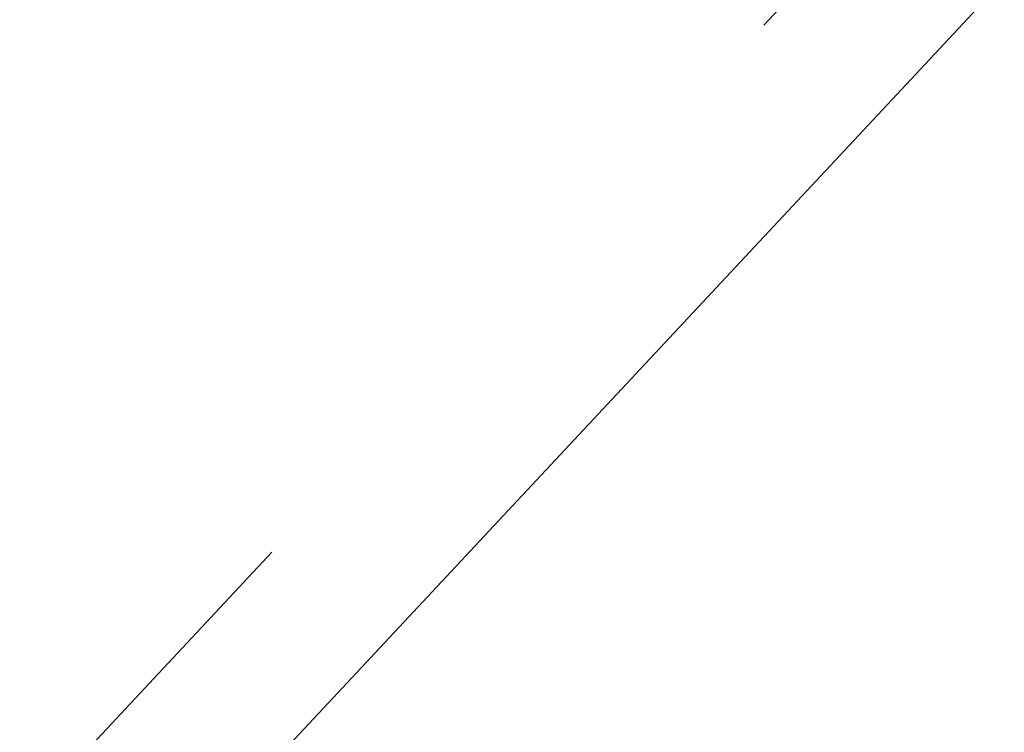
# Model space of a CAD drawing. Header units: metres. Extents: x 163628 to 168255, y 402691 to 405367.
# Tile 195 of 256: x 165485.378 to 165485.925, y 403901.93 to 403902.325. Entities that reach past the tile are written whole.
import ezdxf

# ---------------------------------------------------------------- set-up
doc = ezdxf.new("R2010")
doc.units = ezdxf.units.M
doc.linetypes.add('X-CA190022.004-UO-DWM_Snelfietsroute$0$VH-OPSLUITBAND_80X200', pattern=[14, 8, -2, 2, -2])
for name, color, linetype, lineweight in [('X-CA190022.004-UO-DWM_Beplanting$0$B-WE-GR-BOOM-S AFKOMSTIG UIT BGT', 252, 'Continuous', 0), ('X-CA190022.004-UO-DWM_Snelfietsroute$0$N-WE-VH-KANTOPSLUITING_ACHTERKANTBAND-G', 7, 'Continuous', 20), ('X-CA190022.004-UO-DWM_Snelfietsroute$0$N-WE-VH-KANTOPSLUITING_OPSLUITBAND_80X200-G', 7, 'X-CA190022.004-UO-DWM_Snelfietsroute$0$VH-OPSLUITBAND_80X200', 20)]:
    doc.layers.add(name, color=color, linetype=linetype, lineweight=lineweight)

# ---------------------------------------------------------------- blocks, each defined once
blk = doc.blocks.new('X-CA190022.004-UO-DWM_Beplanting$0$SGR-BOOM_01-SO')
at = {"color": 0, "linetype": 'ByBlock', "lineweight": 18}
blk.add_circle((0, 0), 2, dxfattribs=at)
blk = doc.blocks.new('X-CA190022.004-UO-DWM_Beplanting$0$IMGEOBoom')
at = {"transparency": 33554457}
h = blk.add_hatch(color=256, dxfattribs=at)
h.dxf.hatch_style = 1
edge = h.paths.add_edge_path()
edge.add_arc((0, 0), 100, 0, 360)
edge = h.paths.add_edge_path(flags=17)
edge.add_arc((0, 0), 12.5, 0, 360)
at = {"xscale": 50, "yscale": 50, "zscale": 50}
blk.add_blockref('X-CA190022.004-UO-DWM_Beplanting$0$SGR-BOOM_01-SO', (0, 0), dxfattribs=at)

msp = doc.modelspace()

# ---------------------------------------------------------------- linework, layer by layer
at = {"layer": 'X-CA190022.004-UO-DWM_Snelfietsroute$0$N-WE-VH-KANTOPSLUITING_ACHTERKANTBAND-G', "ltscale": 0.2, "flags": 128}
msp.add_lwpolyline([(165473.66701, 403887.29108), (165473.89001, 403887.70653), (165474.33842, 403888.50639), (165474.79677, 403889.28015), (165475.27329, 403890.04259), (165475.76769, 403890.79326), (165476.27968, 403891.53172), (165476.80895, 403892.25758), (165477.3552, 403892.97043), (165477.9181, 403893.66987), (165478.49734, 403894.35551), (165479.09422, 403895.02884), (165479.70794, 403895.68991), (165479.76302, 403895.74899), (165488.40739, 403905.00672), (165514.2484, 403932.31021, -0.404095), (165516.91353, 403932.42981), (165523.96299, 403926.14435)], format="xyb", dxfattribs=at)
at = {"layer": 'X-CA190022.004-UO-DWM_Snelfietsroute$0$N-WE-VH-KANTOPSLUITING_OPSLUITBAND_80X200-G', "ltscale": 0.2, "flags": 128}
msp.add_lwpolyline([(165470.47067, 403879.33443), (165470.48128, 403879.37256), (165470.7309, 403880.26462), (165470.99512, 403881.12899), (165471.27976, 403881.98658), (165471.58466, 403882.83691), (165471.90963, 403883.6795), (165472.25446, 403884.51387), (165472.61896, 403885.33956), (165473.00291, 403886.15611), (165473.41467, 403886.98026), (165473.5963, 403887.32849), (165473.81987, 403887.74502), (165474.26911, 403888.54634), (165474.72842, 403889.32174), (165475.20596, 403890.0858), (165475.70141, 403890.83805), (165476.21448, 403891.57809), (165476.74487, 403892.30549), (165477.29228, 403893.01985), (165477.85638, 403893.72077), (165478.43684, 403894.40786), (165479.03497, 403895.0826), (165479.64937, 403895.7444), (165479.7045, 403895.80354), (165488.3491, 403905.06152), (165514.1903, 403932.3652, -0.404095), (165516.96648, 403932.48978), (165524.01566, 403926.20457)], format="xyb", dxfattribs=at)

# ---------------------------------------------------------------- block references
at = {"layer": 'X-CA190022.004-UO-DWM_Beplanting$0$B-WE-GR-BOOM-S AFKOMSTIG UIT BGT', "xscale": 0.02, "yscale": 0.02, "zscale": 0.02}
msp.add_blockref('X-CA190022.004-UO-DWM_Beplanting$0$IMGEOBoom', (165487.75778, 403901.04028), dxfattribs=at)

doc.saveas('drawing.dxf')
